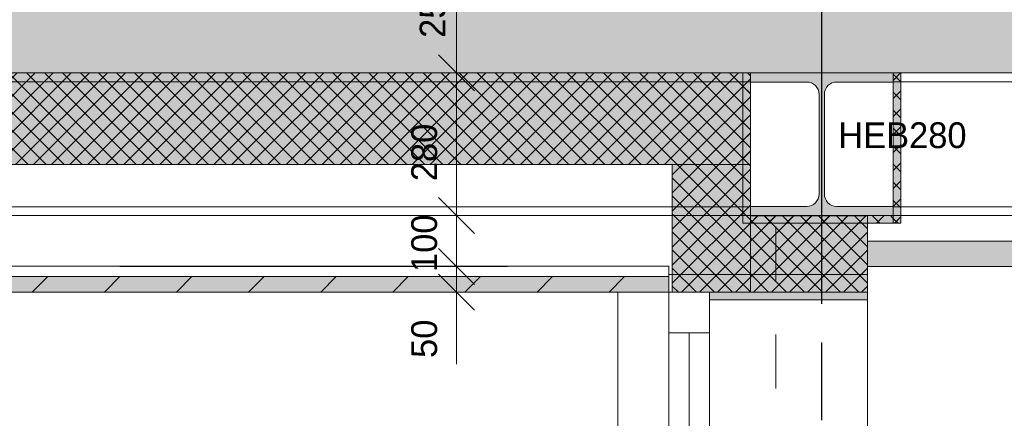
# Model space of a CAD drawing. Header units: millimetres. Extents: x -10538 to 13100, y -15694 to 32605.
# Tile 151 of 203: x -4742 to -2811, y 24592 to 25374. Entities that reach past the tile are written whole.
import ezdxf

# ---------------------------------------------------------------- set-up
doc = ezdxf.new("R2010")
doc.units = ezdxf.units.MM
doc.header["$LTSCALE"] = 100
doc.header["$PDMODE"] = 1
doc.header["$PDSIZE"] = -2
doc.linetypes.add('[LS] ISO-08 Long Dashed Short Dashed', pattern=[9.144, 6.096, -0.762, 1.524, -0.762])
doc.linetypes.add('Line Type1b', pattern=[2.116531, 1.058062, -1.058469])
doc.layers.get('0').update_dxf_attribs({"lineweight": 5})
for name, color, linetype, lineweight in [('5', 7, 'Continuous', 18), ('Dimension', 7, 'Continuous', 9), ('Geen', 7, 'Continuous', 9), ('none', 7, 'Continuous', 13), ('None-1', 7, 'Continuous', 9)]:
    doc.layers.add(name, color=color, linetype=linetype, lineweight=lineweight)
doc.styles.add('Century Gothic', font='Century-Gothic_9791.ttf')
doc.dimstyles.new('Arch_PUUUR', dxfattribs={"dimtxt": 101.056134, "dimasz": 70.693359, "dimexe": 100, "dimexo": 159, "dimgap": 100, "dimtad": 1, "dimdec": 4, "dimtxsty": 'Century Gothic', "dimblk": 'VW_SLASH', "dimblk1": 'VW_SLASH', "dimblk2": 'VW_SLASH', "dimcen": 0, "dimdle": 100, "dimazin": 0, "dimtfac": 0.8, "dimtdec": 4, "dimtix": 1, "dimtmove": 0, "dimatfit": 0, "dimldrblk": 'VW_SLASH-1', "dimfxl": 1, "dimfrac": 2, "dimtolj": 1, "dimarcsym": 0})
pattern_1 = [(45, (1.433, 1.323), (-17.67767, 17.67767), []), (135, (-2.866, 2.866), (-17.67767, -17.67767), [])]
pattern_2 = [(45, (1.433, 1.323), (-17.67767, 17.67767), []), (135, (-2.866, 2.866), (-17.67767, -17.67767), [])]

# ---------------------------------------------------------------- blocks, each defined once
blk = doc.blocks.new('Groep-22')
at = {"color": 255, "linetype": 'Continuous', "lineweight": 9, "transparency": 33554687}
blk.add_wipeout([(42.1, 1254), (122.1, 1254), (122.1, -1836), (42.1, -1836)], dxfattribs=at).dxf.layer = 'Geen'
at = {"layer": 'Geen', "color": 7, "linetype": 'Continuous', "lineweight": 9, "transparency": 33554687, "flags": 128}
blk.add_lwpolyline([(42.1, 1254), (122.1, 1254), (122.1, -1836), (42.1, -1836)], close=True, dxfattribs=at)
at = {"color": 255, "linetype": 'Continuous', "lineweight": 9, "transparency": 33554687}
blk.add_wipeout([(42.1, 1254), (122.1, 1254), (122.1, 1174), (42.1, 1174)], dxfattribs=at).dxf.layer = 'Geen'
at = {"layer": 'Geen', "color": 7, "linetype": 'Continuous', "lineweight": 9, "transparency": 33554687}
blk.add_line((82.1, -1786), (82.1, 1174), dxfattribs=at)
at = {"layer": 'Geen', "color": 7, "linetype": 'Continuous', "lineweight": 9, "transparency": 33554687, "flags": 128}
blk.add_lwpolyline([(42.1, 1254), (122.1, 1254), (122.1, 1174), (42.1, 1174)], close=True, dxfattribs=at)
blk = doc.blocks.new('d kozijn 02')
at = {"layer": '5', "color": 7, "transparency": 33554687}
blk.add_blockref('Groep-22', (0, 0), dxfattribs=at)
blk = doc.blocks.new('Breedflensprofiel-5')
at = {"linetype": 'Continuous', "lineweight": 0, "true_color": 0x111111, "transparency": 33554687}
h = blk.add_hatch(color=250, dxfattribs=at)
edge = h.paths.add_edge_path()
edge.add_line((-140, -280), (-140, -262))
edge.add_line((-140, -262), (-29.25, -262))
edge.add_arc((-29.25, -238), 24, 270, 360)
edge.add_line((-5.25, -238), (-5.25, -42))
edge.add_arc((-29.25, -42), 24, 0, 90)
edge.add_line((-29.25, -18), (-140, -18))
edge.add_line((-140, -18), (-140, 0))
edge.add_line((-140, 0), (140, 0))
edge.add_line((140, 0), (140, -18))
edge.add_line((140, -18), (29.25, -18))
edge.add_arc((29.25, -42), 24, 90, 180)
edge.add_line((5.25, -42), (5.25, -238))
edge.add_arc((29.25, -238), 24, 180, 270)
edge.add_line((29.25, -262), (140, -262))
edge.add_line((140, -262), (140, -280))
edge.add_line((140, -280), (-140, -280))
at = {"linetype": 'Continuous', "lineweight": 5, "transparency": 33554687, "flags": 128}
blk.add_lwpolyline([(-140, -280), (-140, -262), (-29.25, -262, 0.4142136), (-5.25, -238), (-5.25, -42, 0.4142136), (-29.25, -18), (-140, -18), (-140, 0), (140, 0), (140, -18), (29.25, -18, 0.4142136), (5.25, -42), (5.25, -238, 0.4142136), (29.25, -262), (140, -262), (140, -280)], format="xyb", close=True, dxfattribs=at)
at = {"linetype": 'Continuous', "lineweight": 5, "transparency": 33554687}
blk.add_point((0, -140), dxfattribs=at)
blk = doc.blocks.new('Groep-63')
at = {"color": 255, "linetype": 'Continuous', "lineweight": 9, "transparency": 33554687}
blk.add_wipeout([(-3308.9, 25270), (-3028.9, 25270), (-3028.9, 24990), (-3308.9, 24990)], dxfattribs=at).dxf.layer = 'Geen'
at = {"layer": 'Geen', "color": 7, "linetype": 'Continuous', "lineweight": 9, "transparency": 33554687, "flags": 128}
blk.add_lwpolyline([(-3308.9, 25270), (-3028.9, 25270), (-3028.9, 24990), (-3308.9, 24990)], close=True, dxfattribs=at)
at = {"transparency": 33554687}
blk.add_blockref('Breedflensprofiel-5', (-3168.9, 25270), dxfattribs=at)
blk = doc.blocks.new('Groep-64')
at = {"linetype": 'Continuous', "lineweight": 0, "transparency": 33554687}
blk.add_hatch(color=255, dxfattribs=at).paths.add_polyline_path([(-5568.9, 24870.3), (-3468.9, 24870.3), (-3468.9, 24840), (-5568.9, 24840)])
at = {"linetype": 'Continuous', "lineweight": 9, "transparency": 33554687}
h = blk.add_hatch(dxfattribs=at)
h.set_pattern_fill('[LA] Diagonaal (1mm)', color=8, style=0, pattern_type=2)
h.set_pattern_definition([(45, (0, 0), (-70.71068, 70.71068), [])])
h.paths.add_polyline_path([(-5568.9, 24870.3), (-3468.9, 24870.3), (-3468.9, 24840), (-5568.9, 24840)])
at = {"color": 7, "linetype": 'Continuous', "lineweight": 18, "transparency": 33554687, "flags": 128}
blk.add_lwpolyline([(-5568.9, 24870.3), (-3468.9, 24870.3), (-3468.9, 24840), (-5568.9, 24840)], close=True, dxfattribs=at)
at = {"color": 255, "linetype": 'Continuous', "lineweight": 9, "transparency": 33554687}
blk.add_wipeout([(-5568.9, 24890.6), (-3468.9, 24890.6), (-3468.9, 24870.3), (-5568.9, 24870.3)], dxfattribs=at)
at = {"color": 7, "linetype": 'Continuous', "lineweight": 9, "transparency": 33554687, "flags": 128}
blk.add_lwpolyline([(-5568.9, 24890.6), (-3468.9, 24890.6), (-3468.9, 24870.3), (-5568.9, 24870.3)], close=True, dxfattribs=at)
blk = doc.blocks.new('VW_SLASH')
at = {"color": 0, "linetype": 'ByBlock', "lineweight": -2, "transparency": 16777216}
blk.add_line((1.415, 0), (-1, 0), dxfattribs=at)
at = {"color": 0, "linetype": 'Continuous', "lineweight": 20, "transparency": 16777216, "flags": 128}
blk.add_lwpolyline([(0.5, 0.5), (-0.5, -0.5)], dxfattribs=at)
blk = doc.blocks.new('*D150')
at = {"layer": 'Defpoints', "color": 0, "transparency": 33554687}
for p in [(-4520, 25520), (-3885.2, 25520), (-4510, 25270)]:
    blk.add_point(p, dxfattribs=at)
at = {"layer": 'Dimension', "color": 0, "linetype": 'Continuous', "lineweight": -2, "transparency": 33554687}
for p, q in [((-4361, 25520), (-3785.2, 25520)), ((-3885.2, 25340.7), (-3885.2, 25449.3)), ((-4351, 25270), (-3785.2, 25270))]:
    blk.add_line(p, q, dxfattribs=at)
at = {"layer": 'Dimension', "color": 0, "lineweight": -2, "xscale": 70.693359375, "yscale": 70.693359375, "zscale": 70.693359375}
for p, rotation in [((-3885.2, 25520), 90), ((-3885.2, 25270), 270)]:
    blk.add_blockref('VW_SLASH', p, dxfattribs=dict(at, rotation=rotation))
at = {"layer": 'Dimension', "color": 0, "lineweight": 5, "transparency": 33554687, "insert": (-3931.7, 25395), "char_height": 50.53, "attachment_point": 5, "rotation": 90, "style": 'Century Gothic'}
blk.add_mtext('\\A1;250', dxfattribs=at)
blk = doc.blocks.new('VW_SLASH-1')
at = {"color": 0, "linetype": 'ByBlock', "lineweight": -2, "transparency": 16777216}
blk.add_line((1.415, 0), (-1, 0), dxfattribs=at)
at = {"color": 0, "linetype": 'Continuous', "lineweight": 20, "transparency": 16777216, "flags": 128}
blk.add_lwpolyline([(0.751, 0.751), (-0.751, -0.751)], dxfattribs=at)
blk = doc.blocks.new('*D151')
at = {"layer": 'Defpoints', "color": 0, "transparency": 33554687}
for p in [(-4510, 25270), (-3885.2, 25270), (-4590, 24990)]:
    blk.add_point(p, dxfattribs=at)
at = {"layer": 'Dimension', "color": 0, "linetype": 'Continuous', "lineweight": -2, "transparency": 33554687}
for p, q in [((-4351, 25270), (-3785.2, 25270)), ((-3885.2, 25060.7), (-3885.2, 25199.3)), ((-4431, 24990), (-3785.2, 24990))]:
    blk.add_line(p, q, dxfattribs=at)
at = {"layer": 'Dimension', "color": 0, "lineweight": -2, "xscale": 70.693359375, "yscale": 70.693359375, "zscale": 70.693359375}
for p, rotation in [((-3885.2, 25270), 90), ((-3885.2, 24990), 270)]:
    blk.add_blockref('VW_SLASH', p, dxfattribs=dict(at, rotation=rotation))
at = {"layer": 'Dimension', "color": 0, "lineweight": 5, "transparency": 33554687, "insert": (-3948.2, 25113.9), "char_height": 50.53, "attachment_point": 5, "rotation": 90, "style": 'Century Gothic'}
blk.add_mtext('\\A1;280', dxfattribs=at)
blk = doc.blocks.new('*D152')
at = {"layer": 'Defpoints', "color": 0, "transparency": 33554687}
for p in [(-4590, 24990), (-3885.2, 24990), (-4704.4, 24890)]:
    blk.add_point(p, dxfattribs=at)
at = {"layer": 'Dimension', "color": 0, "linetype": 'Continuous', "lineweight": -2, "transparency": 33554687}
for p, q in [((-4431, 24990), (-3785.2, 24990)), ((-3885.2, 24960.7), (-3885.2, 24919.3)), ((-4545.4, 24890), (-3785.2, 24890))]:
    blk.add_line(p, q, dxfattribs=at)
at = {"layer": 'Dimension', "color": 0, "lineweight": -2, "xscale": 70.693359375, "yscale": 70.693359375, "zscale": 70.693359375}
for p, rotation in [((-3885.2, 24990), 90), ((-3885.2, 24890), 270)]:
    blk.add_blockref('VW_SLASH', p, dxfattribs=dict(at, rotation=rotation))
at = {"layer": 'Dimension', "color": 0, "lineweight": 5, "transparency": 33554687, "insert": (-3948.2, 24935.8), "char_height": 50.53, "attachment_point": 5, "rotation": 90, "style": 'Century Gothic'}
blk.add_mtext('\\A1;100', dxfattribs=at)
blk = doc.blocks.new('*D153')
at = {"layer": 'Defpoints', "color": 0, "transparency": 33554687}
for p in [(-4704.4, 24890), (-3885.2, 24890), (-4524.4, 24840)]:
    blk.add_point(p, dxfattribs=at)
at = {"layer": 'Dimension', "color": 0, "linetype": 'Continuous', "lineweight": -2, "transparency": 33554687}
for p, q in [((-3885.2, 24960.7), (-3885.2, 25031.4)), ((-4545.4, 24890), (-3785.2, 24890)), ((-3885.2, 24840), (-3885.2, 24890)), ((-4365.4, 24840), (-3785.2, 24840)), ((-3885.2, 24769.3), (-3885.2, 24698.6))]:
    blk.add_line(p, q, dxfattribs=at)
at = {"layer": 'Dimension', "color": 0, "lineweight": -2, "xscale": 70.693359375, "yscale": 70.693359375, "zscale": 70.693359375}
for p, rotation in [((-3885.2, 24890), 270), ((-3885.2, 24840), 90)]:
    blk.add_blockref('VW_SLASH', p, dxfattribs=dict(at, rotation=rotation))
at = {"layer": 'Dimension', "color": 0, "lineweight": 5, "transparency": 33554687, "insert": (-3948.2, 24748.4), "char_height": 50.53, "attachment_point": 5, "rotation": 90, "style": 'Century Gothic'}
blk.add_mtext('\\A1;50', dxfattribs=at)
blk = doc.blocks.new('Groep-80')
at = {"layer": 'Geen', "color": 5, "linetype": '[LS] ISO-08 Long Dashed Short Dashed', "lineweight": 25, "true_color": 0x0000ff, "transparency": 33554687}
blk.add_line((-3168.9, 20245.3), (-3168.9, 31588.4), dxfattribs=at)
blk = doc.blocks.new('Groep-85')
at = {"layer": '5', "linetype": 'Continuous', "lineweight": 0, "true_color": 0xc4dcc4, "transparency": 33554687}
for points in [[(-3308.9, 25270), (-3323.9, 25270), (-3323.9, 24975), (-3308.9, 24975)], [(-3013.9, 25270), (-3028.9, 25270), (-3028.9, 24975), (-3013.9, 24975)], [(-3308.9, 24990), (-3308.9, 24975), (-3028.9, 24975), (-3028.9, 24990)]]:
    blk.add_hatch(color=254, dxfattribs=at).paths.add_polyline_path(points)
at = {"layer": '5', "linetype": 'Continuous', "lineweight": 5, "true_color": 0x777777, "transparency": 33554687}
h = blk.add_hatch(dxfattribs=at)
h.set_pattern_fill('#isolatie-WBDBO', color=8, style=0, pattern_type=2)
h.set_pattern_definition(pattern_2)
h.paths.add_polyline_path([(-3308.9, 25270), (-3323.9, 25270), (-3323.9, 24975), (-3308.9, 24975)])
h = blk.add_hatch(dxfattribs=at)
h.set_pattern_fill('#isolatie-WBDBO', color=8, style=0, pattern_type=2)
h.set_pattern_definition(pattern_2)
h.paths.add_polyline_path([(-3013.9, 25270), (-3028.9, 25270), (-3028.9, 24975), (-3013.9, 24975)])
h = blk.add_hatch(dxfattribs=at)
h.set_pattern_fill('#isolatie-WBDBO', color=8, style=0, pattern_type=2)
h.set_pattern_definition(pattern_2)
h.paths.add_polyline_path([(-3308.9, 24990), (-3308.9, 24975), (-3028.9, 24975), (-3028.9, 24990)])
at = {"layer": '5', "lineweight": 5, "transparency": 33554687, "flags": 128}
for points in [[(-3308.9, 25270), (-3323.9, 25270), (-3323.9, 24975), (-3308.9, 24975)], [(-3013.9, 25270), (-3028.9, 25270), (-3028.9, 24975), (-3013.9, 24975)], [(-3308.9, 24990), (-3308.9, 24975), (-3028.9, 24975), (-3028.9, 24990)]]:
    blk.add_lwpolyline(points, close=True, dxfattribs=at)
blk = doc.blocks.new('Groep-92')
at = {"layer": '5', "linetype": 'Continuous', "lineweight": 0, "true_color": 0xffffcc, "transparency": 33554687}
blk.add_hatch(color=7, dxfattribs=at).paths.add_polyline_path([(-5128.9, 25270), (-3281.9, 25270), (-3281.9, 25090), (-5128.9, 25090)])
at = {"layer": '5', "linetype": 'Continuous', "lineweight": 5, "true_color": 0x777777, "transparency": 33554687}
h = blk.add_hatch(dxfattribs=at)
h.set_pattern_fill('#isolatie-persing', color=8, style=0, pattern_type=2)
h.set_pattern_definition(pattern_1)
h.paths.add_polyline_path([(-5128.9, 25270), (-3281.9, 25270), (-3281.9, 25090), (-5128.9, 25090)])
at = {"layer": 'Geen', "linetype": 'Continuous', "lineweight": 0, "true_color": 0xcccccc, "transparency": 33554687}
for points in [[(-5408.9, 25470), (-518.9, 25470), (-518.9, 25270), (-5408.9, 25270)], [(-3078.9, 24940), (-2743.2, 24940), (-2743.2, 24890), (-3078.9, 24890)]]:
    blk.add_hatch(color=254, dxfattribs=at).paths.add_polyline_path(points)
at = {"layer": '5', "lineweight": 5, "transparency": 33554687, "flags": 128}
blk.add_lwpolyline([(-5128.9, 25270), (-3281.9, 25270), (-3281.9, 25090), (-5128.9, 25090)], close=True, dxfattribs=at)
at = {"layer": 'Geen', "color": 7, "linetype": 'Continuous', "lineweight": 9, "transparency": 33554687}
blk.add_line((-3568.9, 24840), (-3568.9, 21350), dxfattribs=at)
at = {"layer": 'Geen', "color": 7, "linetype": 'Continuous', "lineweight": 9, "transparency": 33554687, "flags": 128}
for points in [[(-5408.9, 25470), (-518.9, 25470), (-518.9, 25270), (-5408.9, 25270)], [(-5128.9, 25270), (-594.7, 25270), (-594.7, 24990), (-5128.9, 24990)], [(-5241.9, 25252.5), (-641.9, 25252.5), (-641.9, 25007.5), (-5241.9, 25007.5)], [(-3078.9, 24940), (-2743.2, 24940), (-2743.2, 24890), (-3078.9, 24890)]]:
    blk.add_lwpolyline(points, close=True, dxfattribs=at)
at = {"layer": 'Dimension', "color": 5, "linetype": 'Continuous', "lineweight": 5, "true_color": 0x0000ff, "transparency": 33554687}
dim = blk.add_linear_dim(base=(-3885.2, 25520), p1=(-4510, 25270), p2=(-4520, 25520), angle=270, dimstyle='Arch_PUUUR', override={"dimtxt": 50.528067, "dimgap": 20, "dimdec": 0, "dimpost": '<>', "dimtxsty": 'Century Gothic', "dimtmove": 2}, dxfattribs=at)
dim.commit()
dim.dimension.update_dxf_attribs({"geometry": '*D150', "text_midpoint": (-3931.7, 25395)})
at = {"layer": '5', "color": 7, "transparency": 33554687}
blk.add_blockref('Groep-63', (0, 0), dxfattribs=at)
at = {"layer": 'Geen', "color": 7, "transparency": 33554687, "xscale": -1}
blk.add_blockref('d kozijn 02', (-3346.8, 23586), dxfattribs=at)
at = {"layer": '5', "linetype": 'Continuous', "lineweight": 0, "true_color": 0xffffcc, "transparency": 33554687}
blk.add_hatch(color=7, dxfattribs=at).paths.add_polyline_path([(-3308.9, 24989.7), (-3078.9, 24989.7), (-3078.9, 24840), (-3308.9, 24840)])
at = {"layer": '5', "linetype": 'Continuous', "lineweight": 5, "true_color": 0x777777, "transparency": 33554687}
h = blk.add_hatch(dxfattribs=at)
h.set_pattern_fill('#isolatie-persing', color=8, style=0, pattern_type=2)
h.set_pattern_definition(pattern_1)
h.paths.add_polyline_path([(-3308.9, 24989.7), (-3078.9, 24989.7), (-3078.9, 24840), (-3308.9, 24840)])
at = {"layer": 'none', "linetype": 'Continuous', "lineweight": 0, "true_color": 0xdddddd}
blk.add_hatch(color=254, dxfattribs=at).paths.add_polyline_path([(-3388.9, 24840), (-3078.9, 24840), (-3078.9, 24825), (-3388.9, 24825)])
at = {"layer": '5', "lineweight": 5, "transparency": 33554687, "flags": 128}
blk.add_lwpolyline([(-3308.9, 24989.7), (-3078.9, 24989.7), (-3078.9, 24840), (-3308.9, 24840)], close=True, dxfattribs=at)
at = {"layer": 'none', "linetype": 'Continuous'}
blk.add_line((-3078.9, 24990), (-3078.9, 21720), dxfattribs=at)
at = {"layer": 'none', "linetype": 'Line Type1b', "flags": 128}
blk.add_lwpolyline([(-3258.9, 24990), (-3078.9, 24990), (-3078.9, 21720), (-3258.9, 21720)], close=True, dxfattribs=at)
at = {"layer": 'none', "linetype": 'Continuous', "flags": 128}
blk.add_lwpolyline([(-3388.9, 24840), (-3078.9, 24840), (-3078.9, 24825), (-3388.9, 24825)], close=True, dxfattribs=at)
at = {"color": 7, "transparency": 33554687}
blk.add_blockref('Groep-64', (0, 0), dxfattribs=at)
at = {"layer": 'none', "color": 7}
blk.add_blockref('Groep-85', (0, 0), dxfattribs=at)
at = {"layer": 'None-1', "color": 5, "true_color": 0x0000ff, "transparency": 33554687, "insert": (-3136.5, 25173), "char_height": 50.53, "attachment_point": 1, "line_spacing_factor": 1.026243, "style": 'Century Gothic'}
blk.add_mtext('HEB280', dxfattribs=at)
at = {"layer": '5', "linetype": 'Continuous', "lineweight": 0, "true_color": 0xffffcc, "transparency": 33554687}
blk.add_hatch(color=7, dxfattribs=at).paths.add_polyline_path([(-3461.9, 25090), (-3308.9, 25090), (-3308.9, 24840), (-3461.9, 24840)])
at = {"layer": '5', "linetype": 'Continuous', "lineweight": 5, "true_color": 0x777777, "transparency": 33554687}
h = blk.add_hatch(dxfattribs=at)
h.set_pattern_fill('#isolatie-persing', color=8, style=0, pattern_type=2)
h.set_pattern_definition(pattern_1)
h.paths.add_polyline_path([(-3461.9, 25090), (-3308.9, 25090), (-3308.9, 24840), (-3461.9, 24840)])
at = {"layer": '5', "lineweight": 5, "transparency": 33554687, "flags": 128}
for points in [[(-3461.9, 25090), (-3308.9, 25090), (-3308.9, 24840), (-3461.9, 24840)], [(-3468.9, 24874.7), (-3078.9, 24874.7), (-3078.9, 24840), (-3468.9, 24840)]]:
    blk.add_lwpolyline(points, close=True, dxfattribs=at)
at = {"color": 7, "transparency": 33554687}
blk.add_blockref('Groep-80', (0, 0), dxfattribs=at)
at = {"layer": 'Dimension', "color": 5, "linetype": 'Continuous', "lineweight": 5, "true_color": 0x0000ff, "transparency": 33554687}
for base, p1, p2, override, picture, middle in [((-3885.2, 25270), (-4590, 24990), (-4510, 25270), {"dimtxt": 50.528067, "dimgap": 20, "dimdec": 0, "dimpost": '<>', "dimtxsty": 'Century Gothic', "dimtmove": 2}, '*D151', (-3948.2, 25113.9)), ((-3885.2, 24990), (-4704.4, 24890), (-4590, 24990), {"dimtxt": 50.528067, "dimgap": 20, "dimdec": 0, "dimpost": '<>', "dimtxsty": 'Century Gothic', "dimtmove": 2}, '*D152', (-3948.2, 24935.8)), ((-3885.2, 24890), (-4524.4, 24840), (-4704.4, 24890), {"dimtxt": 50.528067, "dimgap": 20, "dimdec": 0, "dimpost": '<>', "dimtxsty": 'Century Gothic', "dimtix": 0, "dimtmove": 2}, '*D153', (-3948.2, 24748.4))]:
    dim = blk.add_linear_dim(base=base, p1=p1, p2=p2, angle=270, dimstyle='Arch_PUUUR', override=override, dxfattribs=at)
    dim.commit()
    dim.dimension.update_dxf_attribs({"geometry": picture, "text_midpoint": middle, "dimtype": 160})

msp = doc.modelspace()

# ---------------------------------------------------------------- block references
at = {"layer": 'none', "color": 7}
msp.add_blockref('Groep-92', (0, 0), dxfattribs=at)

doc.saveas('drawing.dxf')
